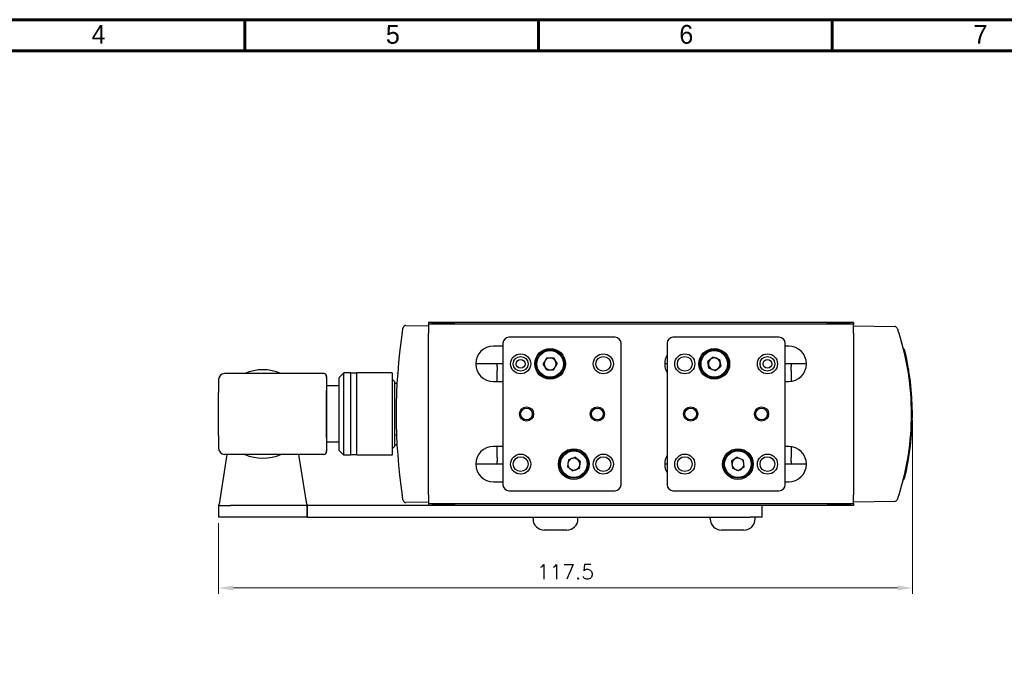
# Model space of a CAD drawing. Header units: inches. Extents: x 0 to 5655, y -2263 to 1330.
# Tile 104 of 231: x 5352 to 5519, y -989 to -878. Entities that reach past the tile are written whole.
import ezdxf

# ---------------------------------------------------------------- set-up
doc = ezdxf.new("R2010")
doc.units = ezdxf.units.IN
doc.header["$MEASUREMENT"] = 0
doc.layers.add('AM_5', color=3, linetype='Continuous', lineweight=15)
doc.layers.add('可見 (ISO)', color=7, linetype='Continuous', lineweight=25)
doc.layers.add('BORDER', color=7, linetype='Continuous')
doc.styles.add('尺寸標註', font='romans.shx', dxfattribs={"bigfont": 'CHINESET.SHX'})
doc.styles.add('標題欄', font='txt')
doc.dimstyles.new('CNS1$0', dxfattribs={"dimtxt": 2.5, "dimasz": 2.5, "dimexe": 1, "dimexo": 1, "dimgap": 1.5, "dimtad": 1, "dimtoh": 1, "dimdec": 1, "dimdsep": 46, "dimtxsty": '尺寸標註', "dimcen": 0, "dimclrd": 2, "dimclre": 2, "dimclrt": 1, "dimadec": 0, "dimazin": 2, "dimtp": 0.1, "dimtm": 0.1, "dimtfac": 0.71, "dimtdec": 1, "dimtmove": 0, "dimatfit": 0, "dimfxl": 0, "dimlwd": 13, "dimlwe": 13, "dimarcsym": 0})

# ---------------------------------------------------------------- blocks, each defined once
blk = doc.blocks.new('A4-英文圖框-橫式')
at = {"layer": 'BORDER', "color": 123, "linetype": 'Continuous', "lineweight": 60, "ltscale": 25.4}
for p, q in [((2350.7, 183.5), (2350.7, 188.79)), ((2400.45, 183.5), (2400.45, 188.79)), ((2450.2, 183.5), (2450.2, 188.79)), ((2151.7, 183.5), (2549.79, 183.5))]:
    blk.add_line(p, q, dxfattribs=at)
blk.add_lwpolyline([(2151.7, 188.79), (2555.09, 188.79), (2555.09, -95.06), (2151.7, -95.06)], close=True, dxfattribs=at)
at = {"color": 60, "style": '標題欄'}
for s, p in [('4', (2324.76, 184.72)), ('5', (2374.61, 184.72)), ('6', (2424.32, 184.72)), ('7', (2474.15, 184.72))]:
    blk.add_text(s, height=3.18, dxfattribs=at).set_placement(p)
at = {"color": 3, "style": '標題欄'}
blk.add_text('7', height=3.18, dxfattribs=at).set_placement((2474.15, 184.72))
blk = doc.blocks.new('*D779')
at = {"layer": 'AM_5', "color": 2, "lineweight": 13}
for p, q in [((5503.58, -946.25), (5503.58, -975.75)), ((5386.06, -963.75), (5386.06, -975.75)), ((5501.08, -974.75), (5388.56, -974.75))]:
    blk.add_line(p, q, dxfattribs=at)
at = {"layer": 'AM_5', "color": 2}
for points in [[(5388.56, -974.34), (5388.56, -975.17), (5386.06, -974.75)], [(5501.08, -974.34), (5501.08, -975.17), (5503.58, -974.75)]]:
    blk.add_solid(points, dxfattribs=at)
at = {"layer": 'Defpoints', "color": 0}
for p in [(5503.58, -945.25), (5386.06, -962.75), (5386.06, -974.75)]:
    blk.add_point(p, dxfattribs=at)
at = {"layer": 'AM_5', "color": 1, "insert": (5444.82, -972), "char_height": 2.5, "attachment_point": 5, "style": '尺寸標註'}
blk.add_mtext('117.5', dxfattribs=at)

msp = doc.modelspace()

# ---------------------------------------------------------------- linework, layer by layer
at = {"layer": '可見 (ISO)'}
for p, q in [((5417.804, -930.236), (5421.63, -930.303)), ((5493.63, -929.753), (5421.63, -929.753)), ((5421.63, -929.753), (5421.63, -930.053)), ((5421.63, -930.053), (5421.63, -931.553)), ((5493.63, -930.053), (5421.63, -930.053)), ((5426.03, -929.853), (5422.23, -929.853)), ((5422.23, -930.053), (5422.23, -929.853)), ((5426.03, -930.053), (5426.03, -929.853)), ((5493.03, -929.853), (5489.23, -929.853)), ((5489.23, -930.053), (5489.23, -929.853)), ((5493.03, -930.053), (5493.03, -929.853)), ((5493.63, -929.753), (5493.63, -930.053)), ((5493.63, -931.553), (5493.63, -930.053)), ((5493.63, -930.303), (5500.56, -930.424)), ((5421.63, -958.953), (5421.63, -931.553)), ((5453.227, -932.253), (5435.227, -932.253)), ((5481.033, -932.253), (5463.033, -932.253)), ((5493.63, -931.553), (5493.63, -958.953)), ((5434.227, -933.753), (5432.63, -933.753)), ((5434.227, -933.253), (5434.227, -957.253)), ((5454.227, -957.253), (5454.227, -933.253)), ((5462.033, -933.253), (5462.033, -957.253)), ((5482.033, -957.253), (5482.033, -933.253)), ((5482.63, -933.753), (5482.033, -933.753)), ((5469.844, -935.602), (5468.942, -936.342)), ((5469.844, -935.602), (5470.935, -936.014)), ((5502.043, -934.273), (5502.25, -934.277)), ((5434.227, -936.753), (5429.63, -936.753)), ((5433.227, -937.223), (5433.227, -936.753)), ((5433.227, -937.223), (5433.227, -937.86)), ((5441.65, -935.739), (5441.061, -936.746)), ((5441.637, -937.759), (5441.061, -936.746)), ((5441.65, -935.739), (5442.817, -935.747)), ((5442.803, -937.767), (5443.393, -936.761)), ((5442.817, -935.747), (5443.393, -936.761)), ((5462.033, -936.753), (5461.63, -936.753)), ((5469.131, -937.492), (5468.942, -936.342)), ((5470.222, -937.904), (5471.124, -937.165)), ((5470.935, -936.014), (5471.124, -937.165)), ((5485.63, -936.753), (5482.033, -936.753)), ((5483.033, -936.753), (5483.033, -937.223)), ((5483.033, -937.86), (5483.033, -937.223)), ((5403.86, -938.403), (5387.06, -938.403)), ((5404.36, -939.092), (5404.36, -938.903)), ((5404.36, -938.903), (5404.36, -939.092)), ((5406.46, -939.058), (5407.265, -938.253)), ((5407.265, -952.253), (5407.265, -938.253)), ((5408.46, -938.253), (5407.265, -938.253)), ((5408.46, -952.253), (5408.46, -938.253)), ((5409.46, -938.353), (5408.46, -938.353)), ((5409.46, -952.253), (5409.46, -938.253)), ((5415.46, -938.253), (5409.46, -938.253)), ((5415.46, -938.253), (5415.46, -952.253)), ((5433.227, -939.753), (5433.227, -937.86)), ((5441.637, -937.759), (5442.803, -937.767)), ((5469.131, -937.492), (5470.222, -937.904)), ((5483.033, -937.86), (5483.033, -939.726)), ((5386.06, -939.403), (5386.06, -941.607)), ((5404.36, -939.092), (5404.36, -941.296)), ((5404.36, -939.092), (5404.36, -941.296)), ((5406.46, -940.503), (5404.36, -940.503)), ((5406.46, -951.448), (5406.46, -939.058)), ((5415.86, -939.753), (5415.46, -939.353)), ((5415.86, -939.753), (5415.86, -950.753)), ((5415.86, -940.003), (5416.281, -940.003)), ((5432.63, -939.753), (5434.227, -939.753)), ((5482.033, -939.753), (5482.63, -939.753)), ((5386.06, -948.899), (5386.06, -941.607)), ((5404.36, -949.211), (5404.36, -941.296)), ((5404.36, -941.296), (5404.36, -949.211)), ((5386.06, -948.899), (5386.06, -951.103)), ((5404.36, -949.211), (5404.36, -951.415)), ((5404.36, -949.211), (5404.36, -951.415)), ((5406.46, -950.003), (5404.36, -950.003)), ((5415.86, -950.503), (5416.281, -950.503)), ((5387.463, -952.103), (5386.138, -960.519)), ((5403.86, -952.103), (5387.06, -952.103)), ((5400.981, -960.519), (5399.657, -952.103)), ((5404.36, -951.603), (5404.36, -951.415)), ((5404.36, -951.415), (5404.36, -951.603)), ((5406.46, -951.448), (5407.265, -952.253)), ((5408.46, -952.253), (5407.265, -952.253)), ((5409.46, -952.153), (5408.46, -952.153)), ((5415.46, -952.253), (5409.46, -952.253)), ((5415.86, -950.753), (5415.46, -951.153)), ((5434.227, -950.753), (5432.63, -950.753)), ((5433.227, -952.647), (5433.227, -950.753)), ((5482.63, -950.753), (5482.033, -950.753)), ((5483.033, -950.78), (5483.033, -952.647)), ((5434.227, -953.753), (5429.63, -953.753)), ((5433.227, -952.647), (5433.227, -953.283)), ((5433.227, -953.753), (5433.227, -953.283)), ((5445.318, -953.022), (5445.139, -954.174)), ((5445.318, -953.022), (5446.406, -952.601)), ((5447.314, -953.332), (5446.406, -952.601)), ((5447.314, -953.332), (5447.135, -954.485)), ((5462.033, -953.753), (5461.63, -953.753)), ((5473.914, -952.593), (5472.969, -953.276)), ((5472.969, -953.276), (5473.087, -954.436)), ((5473.914, -952.593), (5474.978, -953.071)), ((5475.097, -954.231), (5474.978, -953.071)), ((5485.63, -953.753), (5482.033, -953.753)), ((5483.033, -953.283), (5483.033, -952.647)), ((5483.033, -953.283), (5483.033, -953.753)), ((5445.139, -954.174), (5446.048, -954.906)), ((5447.135, -954.485), (5446.048, -954.906)), ((5474.151, -954.913), (5473.087, -954.436)), ((5475.097, -954.231), (5474.151, -954.913)), ((5432.63, -956.753), (5434.227, -956.753)), ((5482.033, -956.753), (5482.63, -956.753)), ((5502.043, -956.233), (5502.25, -956.23)), ((5421.63, -958.953), (5421.63, -960.453)), ((5435.227, -958.253), (5453.227, -958.253)), ((5463.033, -958.253), (5481.033, -958.253)), ((5493.63, -960.453), (5493.63, -958.953)), ((5421.63, -960.203), (5417.804, -960.27)), ((5421.63, -960.453), (5421.63, -960.753)), ((5421.63, -960.453), (5493.63, -960.453)), ((5422.23, -960.453), (5422.23, -960.653)), ((5422.23, -960.653), (5426.03, -960.653)), ((5426.03, -960.453), (5426.03, -960.653)), ((5489.23, -960.453), (5489.23, -960.653)), ((5489.23, -960.653), (5493.03, -960.653)), ((5493.03, -960.453), (5493.03, -960.653)), ((5500.56, -960.082), (5493.63, -960.203)), ((5493.63, -960.453), (5493.63, -960.753)), ((5386.06, -960.753), (5388.06, -960.753)), ((5386.06, -960.753), (5386.06, -962.753)), ((5401.06, -960.753), (5388.06, -960.753)), ((5421.63, -960.753), (5401.06, -960.753)), ((5401.06, -960.753), (5401.06, -962.753)), ((5401.06, -962.753), (5401.06, -960.753)), ((5493.63, -960.753), (5421.63, -960.753)), ((5478.13, -962.753), (5478.13, -960.753)), ((5388.06, -962.753), (5386.06, -962.753)), ((5401.06, -962.753), (5388.06, -962.753)), ((5401.06, -962.753), (5476.13, -962.753)), ((5439.33, -963.053), (5439.33, -962.753)), ((5446.93, -963.053), (5446.93, -962.753)), ((5469.33, -963.053), (5469.33, -962.753)), ((5478.13, -962.753), (5476.13, -962.753)), ((5476.93, -963.053), (5476.93, -962.753)), ((5445.03, -964.953), (5441.23, -964.953)), ((5475.03, -964.953), (5471.23, -964.953))]:
    msp.add_line(p, q, dxfattribs=at)
for centre, radius in [((5437.227, -936.753), 1.7), ((5437.227, -936.753), 1.25), ((5442.227, -936.753), 2.6), ((5442.227, -936.753), 2.4), ((5442.227, -936.753), 2.25), ((5451.227, -936.753), 1.7), ((5451.227, -936.753), 1.25), ((5465.033, -936.753), 1.7), ((5465.033, -936.753), 1.25), ((5470.033, -936.753), 2.6), ((5470.033, -936.753), 2.4), ((5470.033, -936.753), 2.25), ((5479.033, -936.753), 1.7), ((5479.033, -936.753), 1.25), ((5437.227, -936.753), 0.75), ((5479.033, -936.753), 0.75), ((5438.227, -945.253), 1.2), ((5438.227, -945.253), 1), ((5450.227, -945.253), 1.2), ((5450.227, -945.253), 1), ((5466.033, -945.253), 1.2), ((5466.033, -945.253), 1), ((5478.033, -945.253), 1.2), ((5478.033, -945.253), 1), ((5437.227, -953.753), 1.7), ((5446.227, -953.753), 2.6), ((5446.227, -953.753), 2.4), ((5446.227, -953.753), 2.25), ((5451.227, -953.753), 1.7), ((5465.033, -953.753), 1.7), ((5474.033, -953.753), 2.6), ((5474.033, -953.753), 2.4), ((5474.033, -953.753), 2.25), ((5479.033, -953.753), 1.7), ((5437.227, -953.753), 1.25), ((5451.227, -953.753), 1.25), ((5465.033, -953.753), 1.25), ((5479.033, -953.753), 1.25)]:
    msp.add_circle(centre, radius, dxfattribs=at)
for centre, radius, start, end in [((5417.795, -930.736), 0.5, 89, 170.82062), ((5500.551, -930.924), 0.5, 18.46139, 89), ((5435.227, -933.253), 1, 90, 180), ((5453.227, -933.253), 1, 0, 90), ((5463.033, -933.253), 1, 90, 180), ((5481.033, -933.253), 1, 0, 90), ((5432.63, -936.753), 3, 90, 270), ((5482.63, -936.753), 3, 270, 90), ((5464.63, -936.753), 3, 149.96032, 210.03968), ((5442.227, -936.753), 1.01, 149.62365, 209.62365), ((5442.227, -936.753), 1.01, 209.62365, 269.62365), ((5442.227, -936.753), 1.01, 89.62365, 149.62365), ((5442.227, -936.753), 1.01, 269.62365, 329.62365), ((5442.227, -936.753), 1.01, 29.62365, 89.62365), ((5442.227, -936.753), 1.01, 329.62365, 29.62365), ((5470.033, -936.753), 1.01, 129.33088, 189.33088), ((5470.033, -936.753), 1.01, 189.33088, 249.33088), ((5470.033, -936.753), 1.01, 69.33088, 129.33088), ((5470.033, -936.753), 1.01, 9.33088, 69.33088), ((5470.033, -936.753), 1.01, 309.33088, 9.33088), ((5387.06, -939.403), 1, 90, 180), ((5393.56, -945.253), 7.5, 65.97014, 114.02986), ((5403.86, -938.903), 0.5, 0, 90), ((5470.033, -936.753), 1.01, 249.33088, 309.33088), ((5387.06, -951.103), 1, 180, 270), ((5393.56, -945.253), 7.5, 245.97014, 294.02986), ((5403.86, -951.603), 0.5, 270, 0), ((5432.63, -953.753), 3, 90, 270), ((5464.63, -953.753), 3, 149.96032, 210.03968), ((5482.63, -953.753), 3, 270, 90), ((5446.227, -953.753), 1.01, 171.1692, 231.1692), ((5446.227, -953.753), 1.01, 111.1692, 171.1692), ((5446.227, -953.753), 1.01, 51.1692, 111.1692), ((5446.227, -953.753), 1.01, 291.1692, 351.1692), ((5446.227, -953.753), 1.01, 351.1692, 51.1692), ((5474.033, -953.753), 1.01, 125.82179, 185.82179), ((5474.033, -953.753), 1.01, 185.82179, 245.82179), ((5474.033, -953.753), 1.01, 65.82179, 125.82179), ((5474.033, -953.753), 1.01, 5.82179, 65.82179), ((5474.033, -953.753), 1.01, 305.82179, 5.82179), ((5446.227, -953.753), 1.01, 231.1692, 291.1692), ((5474.033, -953.753), 1.01, 245.82179, 305.82179), ((5435.227, -957.253), 1, 180, 270), ((5453.227, -957.253), 1, 270, 0), ((5463.033, -957.253), 1, 180, 270), ((5481.033, -957.253), 1, 270, 0), ((5417.795, -959.77), 0.5, 189.17938, 271), ((5500.551, -959.582), 0.5, 271, 341.53861), ((5441.23, -963.053), 1.9, 180, 270), ((5445.03, -963.053), 1.9, 270, 0), ((5471.23, -963.053), 1.9, 180, 270), ((5475.03, -963.053), 1.9, 270, 0)]:
    msp.add_arc(centre, radius, start, end, dxfattribs=at)
for centre, major_axis, ratio, start_param, end_param in [((5507.602, -945.253), (0, 91.486), 0.9998494, 1.4188822, 1.7227105), ((5457.644, -945.253), (0, -45.943), 0.9998477, 1.3295497, 1.812043), ((5457.643, -945.253), (0, -45.944), 0.9998477, 1.7378407, 1.7403156), ((5457.643, -945.253), (0, -45.944), 0.9998477, 1.732924, 1.7353902), ((5457.643, -945.253), (0, -45.943), 0.9998477, 1.3908032, 1.3986967), ((5457.643, -945.253), (0, -45.944), 0.9998477, 1.4006673, 1.4089419), ((5386.06, -958.753), (0, -2), 0.0836809, 0, 0.4886922), ((5401.06, -958.753), (0, 2), 0.0836809, 2.6529005, 3.1415927)]:
    msp.add_ellipse(centre, major_axis=major_axis, ratio=ratio, start_param=start_param, end_param=end_param, dxfattribs=at)
for points, knots in [([(5417.183, -931.409), (5417.198, -931.31), (5417.213, -931.213), (5417.228, -931.122), (5417.242, -931.032), (5417.255, -930.949), (5417.266, -930.879), (5417.288, -930.74), (5417.302, -930.657), (5417.302, -930.657)], [0, 0, 0, 0, 0.000295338, 0.000295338, 0.000295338, 0.0005906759, 0.0005906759, 0.0005906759, 0.0011813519, 0.0011813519, 0.0011813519, 0.0011813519]), ([(5501.025, -930.766), (5501.025, -930.766), (5501.055, -930.855), (5501.102, -930.998), (5501.126, -931.07), (5501.153, -931.154), (5501.182, -931.244), (5501.211, -931.335), (5501.242, -931.431), (5501.273, -931.528)], [0, 0, 0, 0, 0.000612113, 0.000612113, 0.000612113, 0.0009181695, 0.0009181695, 0.0009181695, 0.001224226, 0.001224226, 0.001224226, 0.001224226]), ([(5501.219, -931.36), (5501.219, -931.36), (5501.219, -931.36), (5501.219, -931.36), (5501.219, -931.36), (5501.219, -931.36), (5501.22, -931.361), (5501.221, -931.365), (5501.222, -931.367), (5501.223, -931.371)], [0.037988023, 0.037988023, 0.037988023, 0.037988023, 0.038496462, 0.038496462, 0.041342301, 0.041342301, 0.049881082, 0.049881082, 0.059809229, 0.059809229, 0.059809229, 0.059809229]), ([(5501.273, -931.528), (5501.97, -933.745), (5502.497, -936.014), (5502.85, -938.31), (5503.202, -940.607), (5503.38, -942.93), (5503.38, -945.253), (5503.38, -947.577), (5503.202, -949.9), (5502.85, -952.196), (5502.497, -954.493), (5501.97, -956.762), (5501.273, -958.978)], [2.83690094, 2.83690094, 2.83690094, 2.83690094, 2.9892468, 2.9892468, 2.9892468, 3.14159265, 3.14159265, 3.14159265, 3.29393851, 3.29393851, 3.29393851, 3.44628436, 3.44628436, 3.44628436, 3.44628436]), ([(5501.717, -933.031), (5501.786, -933.281), (5501.857, -933.546), (5501.993, -934.072), (5502.059, -934.339), (5502.137, -934.661), (5502.154, -934.734), (5502.171, -934.805)], [0, 0, 0, 0, 0.08094499, 0.08094499, 0.16297153, 0.16297153, 0.18754786, 0.18754786, 0.18754786, 0.18754786]), ([(5416.635, -935.647), (5416.635, -935.647), (5416.635, -935.647), (5416.635, -935.647), (5416.635, -935.647), (5416.635, -935.647)], [0.0298504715, 0.0298504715, 0.0298504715, 0.0298504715, 0.0303404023, 0.0303404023, 0.0319955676, 0.0319955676, 0.0319955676, 0.0319955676]), ([(5416.604, -935.949), (5416.604, -935.949), (5416.604, -935.949), (5416.604, -935.949), (5416.604, -935.949), (5416.604, -935.949)], [0.0299152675, 0.0299152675, 0.0299152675, 0.0299152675, 0.0301982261, 0.0301982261, 0.032049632, 0.032049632, 0.032049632, 0.032049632]), ([(5502.389, -935.782), (5502.413, -935.896), (5502.43, -935.98), (5502.442, -936.037), (5502.444, -936.046), (5502.446, -936.058), (5502.447, -936.062), (5502.448, -936.066), (5502.448, -936.067), (5502.448, -936.068), (5502.448, -936.068), (5502.448, -936.068)], [0, 0, 0, 0, 0.07200601, 0.07200601, 0.09057556, 0.09057556, 0.10449754, 0.10449754, 0.11493715, 0.11493715, 0.11568227, 0.11568227, 0.11568227, 0.11568227]), ([(5416.39, -938.363), (5416.39, -938.361), (5416.39, -938.361), (5416.39, -938.36), (5416.39, -938.359), (5416.39, -938.359), (5416.39, -938.359), (5416.39, -938.359)], [0, 0, 0, 0, 0.011251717, 0.011251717, 0.017051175, 0.017051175, 0.018080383, 0.018080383, 0.018080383, 0.018080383]), ([(5416.39, -952.148), (5416.39, -952.147), (5416.39, -952.147), (5416.39, -952.146), (5416.39, -952.144), (5416.39, -952.143), (5416.389, -952.142), (5416.389, -952.142), (5416.389, -952.142), (5416.389, -952.142), (5416.389, -952.142), (5416.389, -952.142), (5416.389, -952.142), (5416.389, -952.142), (5416.389, -952.142), (5416.389, -952.142)], [0.0364476, 0.0364476, 0.0364476, 0.0364476, 0.044962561, 0.044962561, 0.057793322, 0.057793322, 0.060198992, 0.060198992, 0.060650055, 0.060650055, 0.060819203, 0.060819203, 0.060882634, 0.060882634, 0.060902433, 0.060902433, 0.060902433, 0.060902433]), ([(5416.604, -954.558), (5416.604, -954.558), (5416.604, -954.557), (5416.604, -954.557), (5416.604, -954.557), (5416.604, -954.557)], [0, 0, 0, 0, 0.0019795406, 0.0019795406, 0.0022488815, 0.0022488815, 0.0022488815, 0.0022488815]), ([(5416.635, -954.859), (5416.635, -954.859), (5416.635, -954.859), (5416.635, -954.859), (5416.635, -954.859), (5416.635, -954.859)], [0, 0, 0, 0, 0.001977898, 0.001977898, 0.002252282, 0.002252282, 0.002252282, 0.002252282]), ([(5502.448, -954.439), (5502.448, -954.439), (5502.448, -954.439), (5502.448, -954.44), (5502.448, -954.44), (5502.447, -954.443), (5502.447, -954.447), (5502.446, -954.452)], [0.028605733, 0.028605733, 0.028605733, 0.028605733, 0.029950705, 0.029950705, 0.035957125, 0.035957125, 0.051193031, 0.051193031, 0.051193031, 0.051193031]), ([(5502.057, -956.174), (5501.995, -956.427), (5501.927, -956.694), (5501.789, -957.216), (5501.717, -957.477), (5501.627, -957.794), (5501.606, -957.869), (5501.585, -957.942)], [0, 0, 0, 0, 0.08089177, 0.08089177, 0.16215301, 0.16215301, 0.18784285, 0.18784285, 0.18784285, 0.18784285]), ([(5501.273, -958.978), (5501.242, -959.076), (5501.211, -959.172), (5501.153, -959.353), (5501.126, -959.437), (5501.079, -959.58), (5501.059, -959.639), (5501.033, -959.719), (5501.025, -959.741), (5501.025, -959.741)], [0, 0, 0, 0, 0.0003038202, 0.0003038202, 0.0006076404, 0.0006076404, 0.0009114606, 0.0009114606, 0.0012152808, 0.0012152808, 0.0012152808, 0.0012152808]), ([(5417.302, -959.85), (5417.302, -959.85), (5417.298, -959.83), (5417.292, -959.792), (5417.286, -959.754), (5417.277, -959.698), (5417.266, -959.629), (5417.261, -959.596), (5417.255, -959.561), (5417.249, -959.523), (5417.243, -959.48), (5417.235, -959.434), (5417.228, -959.385), (5417.22, -959.334), (5417.211, -959.28), (5417.203, -959.225), (5417.196, -959.183), (5417.19, -959.141), (5417.183, -959.098)], [0, 0, 0, 0, 0.0002945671, 0.0002945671, 0.0002945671, 0.0005895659, 0.0005895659, 0.0005895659, 0.0007276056, 0.0007276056, 0.0007276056, 0.0008855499, 0.0008855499, 0.0008855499, 0.0010536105, 0.0010536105, 0.0010536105, 0.0011811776, 0.0011811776, 0.0011811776, 0.0011811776])]:
    msp.add_open_spline(points, degree=3, knots=knots, dxfattribs=at)
for points in [[(5416.206, -948.983), (5416.202, -948.891), (5416.198, -948.797), (5416.195, -948.701)], [(5501.273, -958.978), (5501.26, -959.019), (5501.249, -959.053), (5501.241, -959.079)]]:
    msp.add_open_spline(points, degree=3, dxfattribs=at)

# ---------------------------------------------------------------- block references
msp.add_blockref('A4-英文圖框-橫式', (3039.785, -1067.207))

# ---------------------------------------------------------------- dimensions: what is measured, and where the dimension line sits
at = {"layer": 'AM_5'}
dim = msp.add_linear_dim(base=(5386.06, -974.753), p1=(5503.58, -945.253), p2=(5386.06, -962.753), angle=0, dimstyle='CNS1$0', override={"dimpost": '', "dimfxl": 4, "dimarcsym": 1}, dxfattribs=at)
dim.commit()
dim.dimension.update_dxf_attribs({"geometry": '*D779', "text_midpoint": (5444.82, -972.003)})

doc.saveas('drawing.dxf')
